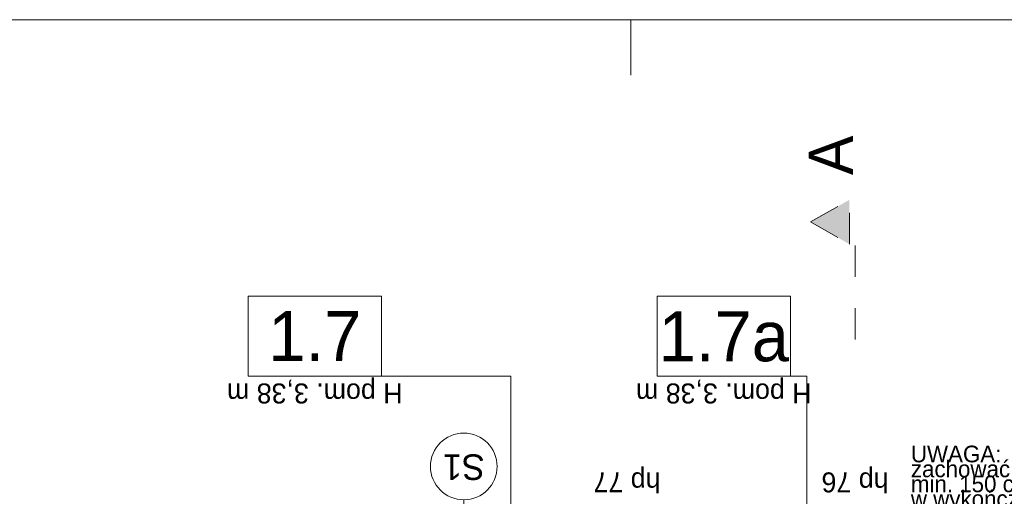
# Model space of a CAD drawing. Extents: x -145259 to -66341, y -2316 to 227384.
# Tile 48 of 143: x -129753 to -120902, y 102693 to 106984. Entities that reach past the tile are written whole.
import ezdxf

# ---------------------------------------------------------------- set-up
doc = ezdxf.new("R2010")
doc.units = 0
doc.header["$MEASUREMENT"] = 0
doc.linetypes.add('Dashed', pattern=[564.444447, 282.222223, -282.222223])
doc.layers.add('Arch opisy', color=7, linetype='Continuous')
for name, color, linetype, lineweight in [('Arch opisy_Nr_Pióra__1', 7, 'Continuous', 25), ('Arch opisy_Nr_Pióra__21', 7, 'Continuous', 13), ('arch przekroje_Nr_Pióra__21', 7, 'Continuous', 13), ('arch przekroje_Nr_Pióra__5', 7, 'Continuous', 13), ('ARCH TABELA_Nr_Pióra__21', 7, 'Continuous', 13), ('Arch wymiary_Nr_Pióra__20', 1, 'Continuous', 20), ('INWENT OPISY_Nr_Pióra__21', 7, 'Continuous', 13)]:
    doc.layers.add(name, color=color, linetype=linetype, lineweight=lineweight)
doc.styles.add('GENERATED_STYLE_2', font='txt')
doc.styles.add('GENERATED_STYLE_5', font='txt')
doc.styles.add('GENERATED_STYLE_6', font='txt')
doc.styles.add('GENERATED_STYLE_7', font='txt')
doc.styles.add('GENERATED_STYLE_8', font='txt')

# ---------------------------------------------------------------- blocks, each defined once
blk = doc.blocks.new('Linia_65', base_point=(-125761.2, 101473.6))
at = {"layer": 'Arch opisy_Nr_Pióra__21', "linetype": 'Continuous'}
blk.add_line((-125761.2, 101473.6), (-125761.2, 102662.6), dxfattribs=at)
blk.add_circle((-125761.2, 102962.6), 300, dxfattribs=at)
blk = doc.blocks.new('Linia_69', base_point=(-125337.3, 103775.1))
at = {"layer": 'Arch opisy_Nr_Pióra__21', "linetype": 'Continuous'}
blk.add_hatch(color=256, dxfattribs=at).paths.add_polyline_path([(-125262.3, 100069.4), (-125268, 100098.1), (-125284.3, 100122.5), (-125308.6, 100138.7), (-125337.3, 100144.4), (-125366, 100138.7), (-125390.3, 100122.5), (-125406.6, 100098.1), (-125412.3, 100069.4), (-125406.6, 100040.7), (-125390.3, 100016.4), (-125366, 100000.1), (-125337.3, 99994.4), (-125308.6, 100000.1), (-125284.3, 100016.4), (-125268, 100040.7)], flags=0)
blk.add_line((-125337.3, 103775.1), (-125337.3, 100144.4), dxfattribs=at)
blk.add_circle((-125337.3, 100069.4), 75, dxfattribs=at)

msp = doc.modelspace()

# ---------------------------------------------------------------- hatches: boundary and pattern name
at = {"layer": 'arch przekroje_Nr_Pióra__5', "linetype": 'Continuous'}
msp.add_hatch(color=256, dxfattribs=at).paths.add_polyline_path([(-122293.7, 105362.6), (-122293.7, 104962.6), (-122643.7, 105162.6)], flags=0)

# ---------------------------------------------------------------- linework, layer by layer
at = {"layer": 'Arch opisy_Nr_Pióra__21', "linetype": 'Continuous'}
for p, q in [((-126500.6, 104495.1), (-127700.6, 104495.1)), ((-127700.6, 104495.1), (-127700.6, 103775.1)), ((-126500.6, 103775.1), (-126500.6, 104495.1)), ((-122823.7, 104495.1), (-124023.7, 104495.1)), ((-124023.7, 104495.1), (-124023.7, 103775.1)), ((-122823.7, 103775.1), (-122823.7, 104495.1)), ((-127700.6, 103775.1), (-125337.3, 103775.1)), ((-127700.6, 103775.1), (-126500.6, 103775.1)), ((-124023.7, 103775.1), (-122676.2, 103775.1)), ((-124023.7, 103775.1), (-122823.7, 103775.1)), ((-122676.2, 103775.1), (-122676.2, 100069.4))]:
    msp.add_line(p, q, dxfattribs=at)
at = {"layer": 'arch przekroje_Nr_Pióra__5', "linetype": 'Dashed'}
for p, q in [((-122643.7, 105162.6), (-122293.7, 105362.6)), ((-122293.7, 104962.6), (-122293.7, 105362.6)), ((-122643.7, 105162.6), (-122293.7, 104962.6)), ((-122243.7, 104104.6), (-122243.7, 105162.6))]:
    msp.add_line(p, q, dxfattribs=at)
at = {"layer": 'ARCH TABELA_Nr_Pióra__21', "linetype": 'Continuous'}
for p, q in [((-145258.7, 106983.6), (-70258.7, 106983.6)), ((-124258.7, 106483.6), (-124258.7, 106983.6))]:
    msp.add_line(p, q, dxfattribs=at)

# ---------------------------------------------------------------- block references
at = {"layer": 'Arch opisy', "linetype": 'Continuous'}
for name, p in [('Linia_69', (-125337.3, 103775.1)), ('Linia_65', (-125761.2, 101473.6))]:
    msp.add_blockref(name, p, dxfattribs=at)

# ---------------------------------------------------------------- texts
at = {"layer": 'Arch opisy_Nr_Pióra__1', "linetype": 'Continuous', "char_height": 450, "attachment_point": 8, "style": 'GENERATED_STYLE_5'}
for s, insert in [('{1.7}', (-127100.6, 103910.1)), ('{1.7a}', (-123423.7, 103902.5))]:
    msp.add_mtext(s, dxfattribs=dict(at, insert=insert))
at = {"layer": 'Arch opisy_Nr_Pióra__1', "linetype": 'Continuous', "insert": (-125761.2, 102841.2), "char_height": 230, "attachment_point": 2, "rotation": 180, "style": 'GENERATED_STYLE_6'}
msp.add_mtext('{S1}', dxfattribs=at)
at = {"layer": 'arch przekroje_Nr_Pióra__21', "linetype": 'Continuous', "insert": (-122660.9, 105762.6), "char_height": 400, "attachment_point": 2, "rotation": 90, "style": 'GENERATED_STYLE_8'}
msp.add_mtext('{A}', dxfattribs=at)
at = {"layer": 'Arch wymiary_Nr_Pióra__20', "linetype": 'Continuous', "insert": (-121741.8, 102416.2), "char_height": 150, "width": 3044.354, "attachment_point": 7, "line_spacing_factor": 0.537969, "style": 'GENERATED_STYLE_2'}
msp.add_mtext('{UWAGA: \\Pzachować szerokość spocznika \\Pmin. 150 cm\\Pw wykończonej powierzchni\\P(wliczając w to również poręcz) }', dxfattribs=at)
at = {"layer": 'INWENT OPISY_Nr_Pióra__21', "linetype": 'Continuous', "char_height": 180, "attachment_point": 2, "rotation": 180, "style": 'GENERATED_STYLE_7'}
for s, insert in [('{H pom. 3,38 m}', (-127100.6, 103529.2)), ('{H pom. 3,38 m}', (-123423.7, 103529.2)), ('{hp 77}', (-124293.7, 102729.6)), ('{hp 76}', (-122243.7, 102729))]:
    msp.add_mtext(s, dxfattribs=dict(at, insert=insert))

doc.saveas('drawing.dxf')
